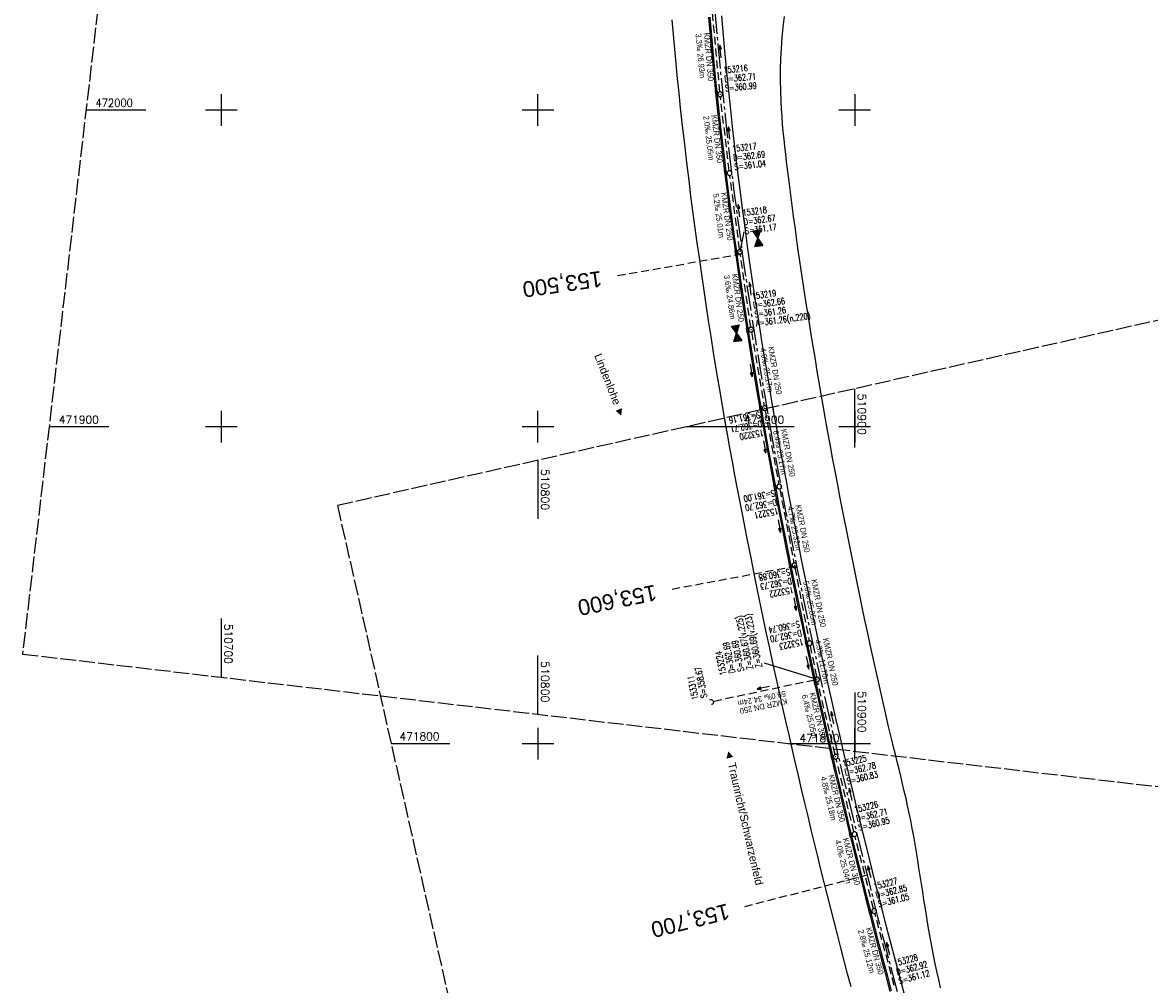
# Model space of a CAD drawing. Extents: x 510563 to 513920, y 467229 to 478797.
# Tile 20 of 67: x 510637 to 510993, y 471724 to 472028. Entities that reach past the tile are written whole.
import ezdxf
from ezdxf.enums import TextEntityAlignment as Align

# ---------------------------------------------------------------- set-up
doc = ezdxf.new("R2010")
doc.units = 0
doc.header["$LTSCALE"] = 10
doc.header["$MEASUREMENT"] = 0
for name, pattern in [('ACHSE', [5.5, 4, -0.5, 0.5, -0.5]), ('LT00', [0]), ('LT14', [0.6, 0.5, -0.1]), ('LT17', [0.15, 0.1, -0.05]), ('STRICHLINIE2', [0.375, 0.25, -0.125])]:
    doc.linetypes.add(name, pattern=pattern)
doc.layers.get('0').update_dxf_attribs({"linetype": 'LT00'})
for name, color, linetype in [('-AX-020', 250, 'ACHSE'), ('-Halt-Pfeil', 4, 'LT00'), ('-Haltung', 7, 'STRICHLINIE2'), ('-Haltungsbeschriftung', 140, 'LT00'), ('-HTP-20O', 11, 'LT00'), ('-HTP-20W', 11, 'LT00'), ('-Schachtbeschriftung', 5, 'LT00'), ('-ST-20', 30, 'LT17'), ('ORTSRICHTUNG', 7, 'Continuous'), ('V94_AFBR_BAB', 250, 'LT00'), ('V94_KA_PRUF', 182, 'LT00'), ('V94_RASTER', 250, 'LT00'), ('V94_RINNE', 182, 'LT00'), ('V94_SINKK', 182, 'LT00'), ('V94_UK_DURCH', 182, 'LT00'), ('V95_AFBR_BAB', 250, 'LT00'), ('V95_KA_PRUF', 182, 'LT00'), ('V95_RASTER', 250, 'LT00'), ('V95_RINNE', 182, 'LT00'), ('V95_SINKK', 182, 'LT00'), ('V95_UK_DURCH', 182, 'LT00')]:
    doc.layers.add(name, color=color, linetype=linetype)
doc.layers.add('-BLATT_94-RAND', color=7, linetype='LT14', plot=False)
doc.layers.add('-BLATT_95-RAND', color=7, linetype='LT14', plot=False)
doc.styles.add('Beschrift', font='ARIAL.TTF')
doc.styles.add('Haltungsbeschriftung', font='ARIAL.TTF', dxfattribs={"width": 0.75})
doc.styles.add('schachtbeschriftung', font='romans.shx', dxfattribs={"width": 0.75, "height": 2})
doc.styles.get("Standard").update_dxf_attribs({"font": 'romans.shx'})

# ---------------------------------------------------------------- blocks, each defined once
blk = doc.blocks.new('SYMB0652')
at = {"color": 0, "linetype": 'ByBlock'}
blk.add_lwpolyline([(-0.15, -0.075), (0.15, -0.075), (0.15, 0.075), (-0.15, 0.075), (-0.15, -0.075)], dxfattribs=at)
blk = doc.blocks.new('SYMB0003')
at = {"color": 0, "linetype": 'ByBlock'}
for p, q in [((-0.015712, 0), (0.010166, 0.012015)), ((0, -0.021257), (-0.015712, 0)), ((0.010166, 0.012015), (0, -0.021257))]:
    blk.add_line(p, q, dxfattribs=at)
for points in [[(-0.031395, 0.499013), (-0.093691, 0.491144), (-0.154509, 0.475528), (-0.21289, 0.452414), (-0.267913, 0.422164), (-0.318712, 0.385257), (-0.364484, 0.342274), (-0.404509, 0.293893), (-0.438154, 0.240877), (-0.464888, 0.184062), (-0.484292, 0.124345), (-0.496058, 0.062667), (-0.5, 0)], [(-0.5, 0), (-0.496058, -0.062667), (-0.484292, -0.124345), (-0.464888, -0.184062), (-0.438154, -0.240877), (-0.404509, -0.293893), (-0.364485, -0.342274), (-0.318712, -0.385257), (-0.267914, -0.422164), (-0.21289, -0.452414), (-0.154509, -0.475529), (-0.093691, -0.491144), (-0.031395, -0.499014), (0.031395, -0.499014)], [(0.5, 0), (0.496057, 0.062667), (0.484292, 0.124345), (0.464888, 0.184062), (0.438153, 0.240877), (0.404509, 0.293893), (0.364484, 0.342274), (0.318712, 0.385257), (0.267913, 0.422164), (0.21289, 0.452414), (0.154509, 0.475528), (0.093691, 0.491144), (0.031395, 0.499013), (-0.031395, 0.499013)], [(0.031395, -0.499014), (0.093691, -0.491144), (0.154509, -0.475529), (0.21289, -0.452414), (0.267914, -0.422164), (0.318712, -0.385257), (0.364485, -0.342274), (0.404509, -0.293893), (0.438154, -0.240877), (0.464889, -0.184062), (0.484292, -0.124345), (0.496058, -0.062667), (0.5, 0)]]:
    blk.add_lwpolyline(points, dxfattribs=at)
blk = doc.blocks.new('SYMB1107')
at = {"color": 0, "linetype": 'ByBlock'}
for points in [[(-0.2, 0), (-0.196157, 0.039018), (-0.184776, 0.076537), (-0.166294, 0.111114), (-0.141421, 0.141421), (-0.111114, 0.166294), (-0.076537, 0.184776), (-0.039018, 0.196157), (0, 0.2)], [(0, 0.2), (0.039018, 0.196157), (0.076537, 0.184776), (0.111114, 0.166294), (0.141421, 0.141421), (0.166294, 0.111114), (0.184776, 0.076537), (0.196157, 0.039018), (0.2, 0)]]:
    blk.add_lwpolyline(points, dxfattribs=at)
blk = doc.blocks.new('SYMB0070')
at = {"color": 0, "linetype": 'ByBlock'}
for p, q in [((-0.5, 0), (0.2, 0)), ((0.5, 0), (0.2, 0.1)), ((0.2, 0.1), (0.2, 0)), ((0.468, 0), (0.21, 0.086)), ((0.21, 0.086), (0.21, -0.086)), ((0.21, -0.086), (0.468, 0)), ((0.22, -0.072), (0.437, 0)), ((0.23, -0.058), (0.405, 0)), ((0.24, -0.045), (0.374, 0)), ((0.342, 0), (0.25, 0.031)), ((0.25, 0.031), (0.25, -0.031)), ((0.25, -0.031), (0.342, 0)), ((0.26, -0.017), (0.31, 0)), ((0.27, -0.003), (0.279, 0))]:
    blk.add_line(p, q, dxfattribs=at)
for points in [[(0.2, 0), (0.2, -0.1), (0.5, 0)], [(0.437, 0), (0.22, 0.072), (0.22, -0.072)], [(0.405, 0), (0.23, 0.058), (0.23, -0.058)], [(0.374, 0), (0.24, 0.045), (0.24, -0.045)], [(0.31, 0), (0.26, 0.017), (0.26, -0.017)], [(0.279, 0), (0.27, 0.003), (0.27, -0.003)]]:
    blk.add_lwpolyline(points, dxfattribs=at)
blk = doc.blocks.new('SYMB0072')
at = {"color": 0, "linetype": 'ByBlock'}
for p, q in [((-0.5, -0.25), (-0.5, 0.25)), ((-0.5, 0.25), (0, 0)), ((-0.5, -0.25), (-0.5, 0.25)), ((0, 0), (-0.5, -0.25)), ((-0.48, -0.24), (-0.48, 0.24)), ((-0.46, -0.23), (-0.46, 0.23)), ((-0.44, -0.22), (-0.44, 0.22)), ((-0.42, -0.21), (-0.42, 0.21)), ((-0.4, -0.2), (-0.4, 0.2)), ((-0.38, -0.19), (-0.38, 0.19)), ((-0.36, -0.18), (-0.36, 0.18)), ((-0.34, -0.17), (-0.34, 0.17)), ((-0.32, -0.16), (-0.32, 0.16)), ((-0.3, -0.15), (-0.3, 0.15)), ((-0.28, -0.14), (-0.28, 0.14)), ((-0.26, -0.13), (-0.26, 0.13)), ((-0.24, -0.12), (-0.24, 0.12)), ((-0.22, -0.11), (-0.22, 0.11)), ((-0.2, -0.1), (-0.2, 0.1)), ((-0.18, -0.09), (-0.18, 0.09)), ((-0.16, -0.08), (-0.16, 0.08)), ((-0.14, -0.07), (-0.14, 0.07)), ((-0.12, -0.06), (-0.12, 0.06)), ((-0.1, -0.05), (-0.1, 0.05)), ((-0.08, -0.04), (-0.08, 0.04)), ((-0.06, -0.03), (-0.06, 0.03)), ((-0.04, -0.02), (-0.04, 0.02)), ((-0.02, -0.01), (-0.02, 0.01)), ((0.02, -0.01), (0.02, 0.01)), ((0.04, -0.02), (0.04, 0.02)), ((0.06, -0.03), (0.06, 0.03)), ((0.08, -0.04), (0.08, 0.04)), ((0.1, -0.05), (0.1, 0.05)), ((0.12, -0.06), (0.12, 0.06)), ((0.14, -0.07), (0.14, 0.07)), ((0.16, -0.08), (0.16, 0.08)), ((0.18, -0.09), (0.18, 0.09)), ((0.2, -0.1), (0.2, 0.1)), ((0.22, -0.11), (0.22, 0.11)), ((0.24, -0.12), (0.24, 0.12)), ((0.26, -0.13), (0.26, 0.13)), ((0.28, -0.14), (0.28, 0.14)), ((0.3, -0.15), (0.3, 0.15)), ((0.32, -0.16), (0.32, 0.16)), ((0.34, -0.17), (0.34, 0.17)), ((0.36, -0.18), (0.36, 0.18)), ((0.38, -0.19), (0.38, 0.19)), ((0.4, -0.2), (0.4, 0.2)), ((0.42, -0.21), (0.42, 0.21)), ((0.44, -0.22), (0.44, 0.22)), ((0.46, -0.23), (0.46, 0.23)), ((0.48, -0.24), (0.48, 0.24)), ((0.5, -0.25), (0.5, 0.25))]:
    blk.add_line(p, q, dxfattribs=at)
blk.add_lwpolyline([(0, 0), (0.5, 0.25), (0.5, -0.25), (0, 0)], dxfattribs=at)

msp = doc.modelspace()

# ---------------------------------------------------------------- linework, layer by layer
at = {"layer": '-AX-020', "ltscale": 0.2, "flags": 128}
msp.add_lwpolyline([(513881.72, 478796.97), (513877.87, 478787.35), (513870.37, 478768.8), (513862.79, 478750.28), (513855.14, 478731.79), (513847.41, 478713.32), (513839.61, 478694.89), (513831.74, 478676.49), (513823.79, 478658.13), (513815.77, 478639.79), (513807.68, 478621.49), (513799.51, 478603.22), (513791.27, 478584.98), (513782.96, 478566.77), (513774.58, 478548.6), (513766.12, 478530.46), (513757.59, 478512.36), (513748.99, 478494.29), (513740.31, 478476.25), (513731.57, 478458.25), (513722.75, 478440.29), (513713.86, 478422.36), (513704.9, 478404.46), (513695.86, 478386.6), (513686.76, 478368.78), (513677.58, 478351), (513668.34, 478333.25), (513659.02, 478315.54), (513649.63, 478297.86), (513640.17, 478280.23), (513630.64, 478262.63), (513621.04, 478245.07), (513611.37, 478227.54), (513601.63, 478210.06), (513591.82, 478192.62), (513586.74, 478183.65), (513576.83, 478166.26), (513566.85, 478148.92), (513556.8, 478131.61), (513546.69, 478114.34), (513536.51, 478097.1), (513526.28, 478079.91), (513515.99, 478062.74), (513505.64, 478045.61), (513495.23, 478028.52), (513484.78, 478011.45), (513474.27, 477994.42), (513463.71, 477977.42), (513453.11, 477960.45), (513442.46, 477943.5), (513431.76, 477926.59), (513421.03, 477909.7), (513410.25, 477892.84), (513399.43, 477876), (513388.58, 477859.18), (513377.69, 477842.39), (513366.77, 477825.62), (513355.82, 477808.87), (513344.83, 477792.14), (513333.82, 477775.43), (513322.78, 477758.74), (513311.72, 477742.06), (513300.63, 477725.4), (513289.52, 477708.75), (513278.39, 477692.12), (513267.24, 477675.5), (513256.08, 477658.89), (513244.9, 477642.29), (513233.71, 477625.7), (513222.5, 477609.12), (513211.29, 477592.54), (513200.07, 477575.97), (513188.84, 477559.41), (513177.6, 477542.84), (513166.37, 477526.28), (513154.8, 477509.24), (513142.5, 477491.11), (513130.2, 477472.99), (513117.9, 477454.86), (513105.61, 477436.73), (513093.33, 477418.59), (513081.06, 477400.44), (513068.81, 477382.28), (513056.57, 477364.12), (513044.34, 477345.94), (513032.14, 477327.75), (513019.96, 477309.55), (513007.8, 477291.33), (512995.67, 477273.09), (512983.57, 477254.83), (512971.49, 477236.55), (512959.45, 477218.25), (512947.45, 477199.93), (512935.48, 477181.58), (512923.55, 477163.21), (512911.66, 477144.81), (512899.82, 477126.38), (512888.03, 477107.93), (512876.28, 477089.44), (512864.58, 477070.92), (512852.94, 477052.36), (512841.35, 477033.77), (512829.82, 477015.15), (512818.35, 476996.49), (512806.94, 476977.79), (512795.6, 476959.05), (512789.64, 476949.14), (512778.41, 476930.34), (512767.24, 476911.5), (512756.13, 476892.61), (512745.1, 476873.69), (512734.14, 476854.72), (512723.25, 476835.72), (512712.42, 476816.68), (512701.67, 476797.59), (512690.98, 476778.47), (512680.37, 476759.31), (512669.82, 476740.11), (512659.35, 476720.87), (512648.95, 476701.6), (512638.61, 476682.28), (512628.35, 476662.93), (512618.16, 476643.54), (512608.04, 476624.11), (512597.99, 476604.65), (512588.01, 476585.15), (512578.1, 476565.61), (512568.26, 476546.04), (512558.5, 476526.43), (512548.8, 476506.79), (512539.18, 476487.11), (512529.63, 476467.4), (512520.15, 476447.65), (512510.75, 476427.87), (512501.42, 476408.05), (512492.16, 476388.2), (512482.97, 476368.31), (512473.85, 476348.4), (512464.81, 476328.44), (512455.84, 476308.46), (512446.94, 476288.44), (512438.12, 476268.39), (512429.37, 476248.31), (512420.69, 476228.2), (512412.09, 476208.05), (512403.56, 476187.88), (512395.11, 476167.67), (512386.72, 476147.43), (512378.42, 476127.17), (512370.18, 476106.87), (512362.02, 476086.54), (512353.94, 476066.18), (512345.92, 476045.79), (512337.99, 476025.38), (512330.13, 476004.93), (512322.34, 475984.46), (512314.63, 475963.96), (512306.99, 475943.43), (512299.43, 475922.87), (512291.94, 475902.28), (512284.53, 475881.67), (512277.19, 475861.03), (512269.93, 475840.36), (512262.74, 475819.67), (512255.63, 475798.95), (512248.6, 475778.21), (512241.64, 475757.44), (512234.76, 475736.64), (512227.95, 475715.82), (512221.22, 475694.97), (512214.57, 475674.11), (512207.99, 475653.21), (512201.49, 475632.29), (512200.13, 475627.89), (512194.28, 475608.79), (512188.5, 475589.67), (512182.78, 475570.54), (512177.14, 475551.38), (512171.56, 475532.2), (512166.05, 475513.01), (512160.62, 475493.79), (512155.26, 475474.55), (512149.97, 475455.29), (512148.09, 475448.36), (512142.91, 475429.07), (512137.8, 475409.77), (512132.78, 475390.44), (512127.83, 475371.09), (512122.96, 475351.72), (512118.16, 475332.33), (512113.45, 475312.92), (512108.81, 475293.5), (512104.25, 475274.06), (512099.76, 475254.59), (512095.36, 475235.11), (512091.03, 475215.62), (512086.78, 475196.1), (512082.61, 475176.57), (512078.52, 475157.02), (512074.51, 475137.46), (512070.57, 475117.88), (512066.72, 475098.28), (512063.24, 475080.25), (512059.53, 475060.62), (512055.9, 475040.98), (512052.34, 475021.33), (512048.86, 475001.67), (512045.44, 474981.99), (512042.08, 474962.3), (512038.79, 474942.6), (512035.56, 474922.89), (512032.39, 474903.18), (512029.27, 474883.45), (512026.2, 474863.71), (512023.18, 474843.97), (512020.21, 474824.22), (512017.28, 474804.47), (512014.39, 474784.7), (512011.54, 474764.94), (512008.73, 474745.16), (512005.95, 474725.39), (512003.2, 474705.61), (512000.47, 474685.82), (511997.78, 474666.03), (511995.1, 474646.24), (511992.44, 474626.45), (511989.8, 474606.65), (511987.17, 474586.85), (511984.55, 474567.05), (511981.94, 474547.25), (511979.34, 474527.45), (511976.74, 474507.69), (511975.13, 474495.38), (511973.48, 474482.82), (511971.82, 474470.25), (511970.17, 474457.69), (511968.51, 474445.13), (511966.84, 474432.57), (511965.15, 474420.02), (511963.46, 474407.46), (511961.75, 474394.91), (511960.03, 474382.35), (511958.28, 474369.81), (511956.52, 474357.26), (511954.73, 474344.72), (511952.92, 474332.18), (511951.08, 474319.64), (511949.21, 474307.11), (511947.31, 474294.58), (511945.38, 474282.06), (511943.41, 474269.55), (511941.4, 474257.04), (511939.35, 474244.53), (511937.27, 474232.04), (511935.14, 474219.55), (511932.96, 474207.07), (511930.74, 474194.59), (511928.46, 474182.13), (511926.14, 474169.68), (511923.76, 474157.23), (511921.32, 474144.8), (511918.83, 474132.38), (511916.28, 474119.97), (511913.66, 474107.57), (511910.98, 474095.19), (511908.24, 474082.82), (511905.43, 474070.46), (511902.54, 474058.13), (511899.59, 474045.81), (511896.56, 474033.5), (511893.47, 474021.26), (511890.29, 474009), (511887.03, 473996.75), (511883.7, 473984.53), (511880.29, 473972.33), (511876.8, 473960.15), (511873.23, 473947.99), (511869.59, 473935.86), (511865.87, 473923.74), (511862.08, 473911.66), (511858.21, 473899.59), (511854.26, 473887.55), (511850.24, 473875.54), (511846.14, 473863.55), (511841.96, 473851.59), (511837.71, 473839.65), (511833.39, 473827.75), (511828.99, 473815.86), (511824.51, 473804.01), (511819.96, 473792.19), (511815.33, 473780.39), (511810.64, 473768.63), (511805.86, 473756.89), (511801.02, 473745.18), (511796.09, 473733.51), (511791.1, 473721.87), (511786.03, 473710.25), (511780.89, 473698.68), (511775.67, 473687.13), (511770.39, 473675.61), (511765.03, 473664.13), (511759.6, 473652.69), (511754.09, 473641.28), (511748.51, 473629.9), (511742.87, 473618.56), (511737.15, 473607.25), (511731.36, 473595.99), (511725.49, 473584.75), (511719.56, 473573.56), (511713.56, 473562.4), (511707.48, 473551.28), (511701.34, 473540.2), (511695.13, 473529.16), (511688.84, 473518.16), (511682.49, 473507.2), (511676.07, 473496.28), (511669.58, 473485.39), (511663.02, 473474.55), (511656.39, 473463.76), (511649.7, 473453), (511642.94, 473442.29), (511636.1, 473431.62), (511629.21, 473420.99), (511622.24, 473410.41), (511615.21, 473399.87), (511608.11, 473389.37), (511600.95, 473378.92), (511593.72, 473368.52), (511586.42, 473358.16), (511579.06, 473347.85), (511571.64, 473337.58), (511564.15, 473327.36), (511556.59, 473317.19), (511548.97, 473307.07), (511541.29, 473297), (511533.54, 473286.97), (511525.74, 473276.99), (511517.86, 473267.07), (511509.93, 473257.19), (511501.93, 473247.36), (511493.87, 473237.58), (511485.75, 473227.86), (511477.57, 473218.19), (511475.55, 473215.81), (511467.29, 473206.2), (511458.98, 473196.64), (511450.61, 473187.13), (511442.18, 473177.67), (511433.71, 473168.25), (511425.19, 473158.87), (511416.62, 473149.54), (511408.01, 473140.24), (511399.37, 473130.98), (511390.68, 473121.76), (511381.96, 473112.57), (511373.2, 473103.41), (511364.42, 473094.28), (511355.61, 473085.17), (511346.77, 473076.1), (511337.91, 473067.04), (511329.03, 473058), (511320.13, 473048.99), (511311.22, 473039.98), (511302.29, 473031), (511293.34, 473022.02), (511284.39, 473013.05), (511275.44, 473004.09), (511266.47, 472995.14), (511255.91, 472984.59), (511236.79, 472965.5), (511230.18, 472958.9), (511223.57, 472952.29), (511216.96, 472945.68), (511210.37, 472939.06), (511203.78, 472932.43), (511197.22, 472925.79), (511190.66, 472919.13), (511184.13, 472912.44), (511177.62, 472905.74), (511171.14, 472899.01), (511164.68, 472892.25), (511158.26, 472885.46), (511151.88, 472878.64), (511145.53, 472871.79), (511139.22, 472864.89), (511132.96, 472857.96), (511126.75, 472850.98), (511120.58, 472843.95), (511114.48, 472836.88), (511109.32, 472830.82), (511103.32, 472823.65), (511097.39, 472816.44), (511091.51, 472809.17), (511085.7, 472801.85), (511079.95, 472794.49), (511074.26, 472787.07), (511068.64, 472779.61), (511063.08, 472772.1), (511057.59, 472764.54), (511052.16, 472756.93), (511046.8, 472749.28), (511041.5, 472741.58), (511036.27, 472733.84), (511031.1, 472726.05), (511026.01, 472718.22), (511020.98, 472710.35), (511016.01, 472702.43), (511011.12, 472694.47), (511006.29, 472686.47), (511001.53, 472678.43), (510996.84, 472670.35), (510992.22, 472662.22), (510987.67, 472654.06), (510983.19, 472645.86), (510978.78, 472637.62), (510974.44, 472629.35), (510970.17, 472621.04), (510965.98, 472612.69), (510961.85, 472604.3), (510957.8, 472595.88), (510953.82, 472587.43), (510949.91, 472578.94), (510946.07, 472570.42), (510942.31, 472561.87), (510938.62, 472553.28), (510935.01, 472544.67), (510931.46, 472536.02), (510928, 472527.34), (510924.6, 472518.64), (510921.29, 472509.9), (510918.04, 472501.14), (510914.87, 472492.35), (510911.78, 472483.53), (510908.76, 472474.69), (510905.82, 472465.82), (510902.96, 472456.92), (510900.17, 472448), (510897.45, 472439.06), (510894.82, 472430.1), (510892.26, 472421.11), (510889.78, 472412.1), (510887.37, 472403.07), (510885.04, 472394.02), (510882.79, 472384.95), (510880.62, 472375.87), (510878.53, 472366.76), (510876.51, 472357.64), (510874.57, 472348.49), (510872.71, 472339.34), (510870.93, 472330.16), (510869.23, 472320.98), (510867.6, 472311.77), (510866.06, 472302.56), (510864.59, 472293.33), (510863.2, 472284.09), (510861.89, 472274.84), (510860.67, 472265.57), (510859.52, 472256.3), (510858.45, 472247.02), (510857.45, 472237.73), (510856.54, 472228.43), (510855.71, 472219.12), (510854.96, 472209.81), (510854.29, 472200.49), (510853.7, 472191.16), (510853.18, 472181.83), (510852.75, 472172.5), (510852.4, 472163.16), (510852.13, 472153.82), (510851.93, 472144.48), (510851.82, 472135.13), (510851.79, 472125.79), (510851.84, 472116.44), (510851.96, 472107.1), (510852.01, 472104.71), (510852.24, 472095.37), (510852.54, 472086.03), (510852.93, 472076.69), (510853.39, 472067.36), (510853.92, 472058.03), (510854.53, 472048.71), (510855.21, 472039.39), (510855.96, 472030.07), (510856.78, 472020.77), (510857.67, 472011.46), (510858.63, 472002.17), (510859.65, 471992.88), (510860.73, 471983.6), (510861.88, 471974.33), (510863.09, 471965.06), (510864.36, 471955.8), (510865.69, 471946.55), (510867.08, 471937.31), (510868.53, 471928.08), (510870.02, 471918.86), (510871.58, 471909.64), (510873.18, 471900.44), (510874.84, 471891.24), (510876.54, 471882.05), (510878.3, 471872.88), (510880.1, 471863.71), (510881.95, 471854.55), (510883.84, 471845.4), (510885.78, 471836.26), (510887.76, 471827.12), (510889.78, 471818), (510891.83, 471808.88), (510893.93, 471799.78), (510896.06, 471790.68), (510898.23, 471781.59), (510900.44, 471772.51), (510902.67, 471763.44), (510904.94, 471754.37), (510907.24, 471745.32), (510909.57, 471736.27), (510911.93, 471727.22), (510914.31, 471718.19), (510916.72, 471709.16), (510919.15, 471700.14), (510921.61, 471691.12), (510924.09, 471682.11), (510926.59, 471673.11), (510929.1, 471664.11), (510931.64, 471655.12), (510934.19, 471646.13), (510936.76, 471637.14), (510939.34, 471628.16), (510941.94, 471619.19), (510944.55, 471610.22), (510947.17, 471601.25), (510949.8, 471592.28), (510952.43, 471583.31), (510955.08, 471574.35), (510957.73, 471565.39), (510960.38, 471556.43), (510963.04, 471547.47), (510967.7, 471531.77), (510970.25, 471523.2), (510975.26, 471506.32), (510980.27, 471489.44), (510985.27, 471472.57), (510990.27, 471455.68), (510995.25, 471438.8), (511000.21, 471421.91), (511005.16, 471405.01), (511010.09, 471388.11), (511014.99, 471371.2), (511019.86, 471354.28), (511024.7, 471337.36), (511029.51, 471320.42), (511034.28, 471303.47), (511039.01, 471286.52), (511043.7, 471269.55), (511048.34, 471252.56), (511052.93, 471235.57), (511057.46, 471218.56), (511061.95, 471201.53), (511066.37, 471184.49), (511070.73, 471167.43), (511075.02, 471150.36), (511079.24, 471133.27), (511083.39, 471116.16), (511086.57, 471102.84), (511090.59, 471085.7), (511094.53, 471068.54), (511098.39, 471051.37), (511102.17, 471034.17), (511105.87, 471016.96), (511109.5, 470999.73), (511113.05, 470982.49), (511116.52, 470965.23), (511119.91, 470947.95), (511123.22, 470930.66), (511126.45, 470913.36), (511129.61, 470896.04), (511132.69, 470878.7), (511135.68, 470861.35), (511138.6, 470843.99), (511141.44, 470826.62), (511144.2, 470809.23), (511146.88, 470791.83), (511149.49, 470774.42), (511152.01, 470757), (511154.45, 470739.56), (511156.82, 470722.12), (511159.1, 470704.66), (511161.31, 470687.19), (511163.44, 470669.72), (511165.49, 470652.23), (511165.64, 470650.9), (511167.87, 470631.02), (511170.03, 470611.14), (511172.1, 470591.25), (511174.1, 470571.35), (511176.01, 470551.44), (511177.85, 470531.52), (511179.53, 470512.55), (511180.88, 470496.34), (511182.16, 470480.14), (511183.36, 470463.92), (511184.48, 470447.7), (511185.52, 470431.48), (511186.48, 470415.25), (511187.36, 470399.01), (511188.16, 470382.77), (511188.88, 470366.53), (511189.52, 470350.29), (511190.08, 470334.04), (511190.56, 470317.79), (511190.96, 470301.53), (511191.28, 470285.28), (511191.52, 470269.02), (511191.68, 470252.76), (511191.76, 470236.51), (511191.77, 470220.25), (511191.69, 470203.99), (511191.53, 470187.73), (511191.29, 470171.47), (511191.24, 470169.01), (511190.91, 470152.75), (511190.5, 470136.5), (511190.02, 470120.25), (511189.47, 470104), (511188.85, 470087.75), (511188.17, 470071.51), (511187.43, 470055.27), (511186.63, 470039.03), (511185.78, 470022.79), (511184.88, 470006.56), (511183.93, 469990.33), (511182.94, 469974.1), (511181.91, 469957.87), (511180.85, 469941.65), (511179.74, 469925.43), (511178.61, 469909.21), (511177.46, 469892.99), (511176.28, 469876.78), (511175.08, 469860.56), (511173.86, 469844.35), (511172.63, 469828.14), (511171.39, 469811.93), (511170.14, 469795.72), (511168.85, 469778.99), (511030.96, 467993.35), (511029.42, 467973.41), (511027.88, 467953.47), (511026.35, 467933.52), (511024.83, 467913.58), (511023.32, 467893.64), (511021.83, 467873.7), (511020.35, 467853.75), (511018.9, 467833.8), (511017.47, 467813.85), (511016.06, 467793.9), (511014.69, 467773.95), (511013.35, 467754), (511012.05, 467734.04), (511010.78, 467714.08), (511009.56, 467694.12), (511008.38, 467674.15), (511007.25, 467654.18), (511006.18, 467634.21), (511005.15, 467614.24), (511004.19, 467594.26), (511003.28, 467574.28), (511002.44, 467554.3), (511001.67, 467534.31), (511000.96, 467514.33), (511000.33, 467494.34), (510999.77, 467474.34), (510999.56, 467465.71), (510999.11, 467445.71), (510998.75, 467425.72), (510998.46, 467405.72), (510998.26, 467385.72), (510998.14, 467365.72), (510998.09, 467345.72), (510998.13, 467325.72), (510998.24, 467305.72), (510998.44, 467285.72), (510998.71, 467265.72), (510999.07, 467245.73), (510999.43, 467229.16)], dxfattribs=at)
at = {"layer": '-BLATT_94-RAND'}
msp.add_lwpolyline([(510744.52, 472747.01), (510637.26, 471828.25), (511074.29, 471777.23), (511181.55, 472695.99), (510744.52, 472747.01)], dxfattribs=at)
at = {"layer": '-BLATT_95-RAND'}
msp.add_lwpolyline([(510736.69, 471875.13), (510940.32, 470972.83), (511220.28, 471036.01), (511016.64, 471938.32), (510736.69, 471875.13)], dxfattribs=at)
at = {"layer": '-Haltung'}
for p, q in [((510857.43, 472005.69), (510855.07, 472031.01)), ((510860.4, 471980.81), (510857.59, 472004.2)), ((510863.68, 471956.02), (510860.59, 471979.33)), ((510867.16, 471931.4), (510863.88, 471954.53)), ((510867.39, 471929.92), (510871.45, 471906.6)), ((510871.72, 471905.13), (510876.04, 471881.86)), ((510876.32, 471880.38), (510880.82, 471856.99)), ((510881.1, 471855.52), (510885.6, 471832.4)), ((510885.89, 471830.93), (510887.95, 471820.93)), ((510885.89, 471830.93), (510887.95, 471820.93)), ((510887.37, 471820.04), (510855.34, 471813.24)), ((510893.82, 471796.58), (510888.28, 471819.47)), ((510899.76, 471772.11), (510894.17, 471795.12)), ((510905.96, 471747.85), (510900.12, 471770.66)), ((510912.49, 471723.6), (510906.34, 471746.4))]:
    msp.add_line(p, q, dxfattribs=at)
at = {"layer": '-Schachtbeschriftung'}
for p, q in [((510865.03, 471961.56), (510863.78, 471955.27)), ((510888.1, 471820.2), (510871.51, 471825.33))]:
    msp.add_line(p, q, dxfattribs=at)
at = {"layer": '-ST-20', "ltscale": 2.5}
for p, q in [((510864.55, 471954.49), (510825.13, 471947.62)), ((510881.66, 471855.98), (510842.33, 471848.67)), ((510903.91, 471758.49), (510865.2, 471748.41))]:
    msp.add_line(p, q, dxfattribs=at)
at = {"layer": 'V94_AFBR_BAB'}
for points in [[(510879.91, 471799.92), (510879.26, 471802.74), (510878.28, 471807.02), (510877.31, 471811.3), (510876.35, 471815.58), (510875.39, 471819.87), (510874.28, 471824.96), (510873.18, 471830.07), (510872.09, 471835.17), (510871.02, 471840.28), (510869.96, 471845.39), (510868.61, 471852), (510867.28, 471858.61), (510865.96, 471865.23), (510864.67, 471871.85), (510863.83, 471876.15), (510863.01, 471880.45), (510862.19, 471884.76), (510861.39, 471889.06), (510860.59, 471893.37), (510859.81, 471897.68), (510858.68, 471904.11), (510857.58, 471910.54), (510856.51, 471916.98), (510855.46, 471923.42), (510854.66, 471928.49), (510853.88, 471933.55), (510853.11, 471938.63), (510852.36, 471943.7), (510851.62, 471948.78), (510850.95, 471953.42), (510850.3, 471958.06), (510849.65, 471962.7), (510849.03, 471967.35), (510848.42, 471971.99), (510847.69, 471977.73), (510846.99, 471983.47), (510846.32, 471989.21), (510845.66, 471994.96), (510845.04, 472000.71), (510844.55, 472005.34), (510844.07, 472009.97), (510843.62, 472014.6), (510843.18, 472019.23), (510842.75, 472023.87), (510842.35, 472028.5)], [(510913, 471796.06), (510912.87, 471796.59), (510912.3, 471798.9), (510911.74, 471801.21), (510910.72, 471805.43), (510909.72, 471809.65), (510908.75, 471813.87), (510907.78, 471818.1), (510906.84, 471822.33), (510905.91, 471826.57), (510905.01, 471830.7), (510904.13, 471834.83), (510903.25, 471838.96), (510902.39, 471843.09), (510901.53, 471847.23), (510900.68, 471851.37), (510899.62, 471856.58), (510898.56, 471861.79), (510897.52, 471867), (510896.49, 471872.22), (510895.46, 471877.44), (510894.64, 471881.7), (510893.82, 471885.97), (510893.02, 471890.24), (510892.22, 471894.51), (510891.45, 471898.78), (510890.68, 471903.05), (510890.05, 471906.68), (510889.43, 471910.3), (510888.81, 471913.93), (510888.2, 471917.56), (510887.6, 471921.19), (510887.01, 471924.82), (510886.41, 471928.45), (510885.84, 471931.95), (510885.28, 471935.45), (510884.72, 471938.96), (510884.16, 471942.46), (510883.62, 471945.97), (510883.09, 471949.48), (510882.57, 471952.99), (510882.09, 471956.36), (510881.63, 471959.73), (510881.17, 471963.1), (510880.72, 471966.47), (510880.28, 471969.84), (510879.84, 471973.21), (510879.41, 471976.59), (510879.11, 471978.95), (510878.81, 471981.32), (510878.51, 471983.68), (510878.23, 471986.05), (510877.95, 471988.42), (510877.7, 471990.79), (510877.46, 471993.16), (510877.24, 471995.54), (510877.05, 471997.91), (510876.89, 472000.29), (510876.76, 472002.67), (510876.64, 472006.03), (510876.58, 472009.38), (510876.6, 472012.74), (510876.69, 472016.1), (510876.85, 472019.46), (510877.09, 472022.81), (510877.41, 472026.15), (510877.81, 472029.48)]]:
    msp.add_lwpolyline(points, dxfattribs=at)
at = {"layer": 'V94_AFBR_BAB', "color": 0}
msp.add_lwpolyline([(510896.35, 471798), (510895.36, 471802.26), (510894.16, 471807.45), (510892.97, 471812.64), (510891.8, 471817.83), (510890.64, 471823.03), (510888.81, 471831.42), (510887.02, 471839.81), (510885.27, 471848.22), (510884.2, 471853.45), (510883.15, 471858.67), (510882.11, 471863.9), (510881.08, 471869.14), (510880.06, 471874.37), (510879.24, 471878.66), (510878.42, 471882.96), (510877.62, 471887.25), (510876.82, 471891.55), (510876.03, 471895.85), (510875.26, 471900.15), (510874.51, 471904.42), (510873.78, 471908.68), (510873.05, 471912.95), (510872.34, 471917.22), (510871.64, 471921.49), (510870.94, 471925.76), (510870.27, 471929.97), (510869.6, 471934.18), (510868.94, 471938.39), (510868.3, 471942.6), (510867.66, 471946.82), (510867.04, 471951.03), (510866.19, 471956.99), (510865.37, 471962.95), (510864.57, 471968.91), (510863.8, 471974.88), (510863.02, 471981.17), (510862.27, 471987.47), (510861.55, 471993.77), (510860.85, 472000.07), (510859.83, 472009.94), (510858.89, 472019.82), (510858.02, 472029.7)], dxfattribs=at)
at = {"layer": 'V94_RASTER'}
for p, q in [((510700, 472005), (510700, 471995)), ((510800, 471995), (510800, 472005)), ((510900, 472005), (510900, 471995)), ((510657.31, 472000), (510676.22, 472000)), ((510695, 472000), (510705, 472000)), ((510795, 472000), (510805, 472000)), ((510895, 472000), (510905, 472000)), ((510700, 471905), (510700, 471895)), ((510800, 471895), (510800, 471905)), ((510900, 471905), (510900, 471895)), ((510664.54, 471900), (510645.63, 471900)), ((510705, 471900), (510695, 471900)), ((510805, 471900), (510795, 471900)), ((510905, 471900), (510895, 471900)), ((510700, 471839.43), (510700, 471820.93)), ((510800, 471809.25), (510800, 471827.75)), ((510900, 471816.08), (510900, 471797.58)), ((510879.25, 471800), (510905, 471800))]:
    msp.add_line(p, q, dxfattribs=at)
at = {"layer": 'V94_RINNE'}
for points in [[(510853.87, 472029.27), (510854.39, 472023.31), (510854.93, 472017.37), (510855.5, 472011.42), (510856.1, 472005.47), (510856.72, 471999.53), (510857.42, 471993.21), (510858.15, 471986.89), (510858.91, 471980.57), (510859.7, 471974.26), (510860.48, 471968.3), (510861.28, 471962.35), (510862.11, 471956.4), (510862.96, 471950.45), (510863.88, 471944.13), (510864.83, 471937.82), (510865.81, 471931.51), (510866.81, 471925.21), (510867.86, 471918.76), (510868.94, 471912.32), (510870.04, 471905.88), (510871.17, 471899.45), (510872.11, 471894.22), (510873.07, 471889), (510874.05, 471883.77), (510875.04, 471878.55), (510876.04, 471873.34), (510877.05, 471868.13), (510878.08, 471862.92), (510879.12, 471857.72), (510880.17, 471852.52), (510881.24, 471847.33), (510882.3, 471842.24), (510883.38, 471837.16), (510884.47, 471832.09), (510885.58, 471827.01), (510886.69, 471821.94), (510888.14, 471815.45), (510889.6, 471808.97), (510891.08, 471802.49), (510892, 471798.51)], [(510892.55, 471798.45), (510892.09, 471800.43), (510891.09, 471804.74), (510890.1, 471809.07), (510889.12, 471813.39), (510888.14, 471817.71), (510887.18, 471822.04), (510885.79, 471828.38), (510884.41, 471834.72), (510883.06, 471841.07), (510881.74, 471847.42), (510879.96, 471856.08), (510878.22, 471864.74), (510876.52, 471873.42), (510875.26, 471879.95), (510874.04, 471886.48), (510872.83, 471893.01), (510871.65, 471899.55), (510870.52, 471905.98), (510869.42, 471912.41), (510868.34, 471918.85), (510867.29, 471925.29), (510866.29, 471931.59), (510865.32, 471937.91), (510864.37, 471944.22), (510863.45, 471950.54), (510862.77, 471955.3), (510862.1, 471960.06), (510861.45, 471964.82), (510860.81, 471969.58), (510860.19, 471974.35), (510859.56, 471979.39), (510858.95, 471984.44), (510858.36, 471989.49), (510857.78, 471994.54), (510857.23, 471999.6), (510856.6, 472005.53), (510855.99, 472011.47), (510855.41, 472017.4), (510854.86, 472023.34), (510854.34, 472029.28)]]:
    msp.add_lwpolyline(points, dxfattribs=at)
at = {"layer": 'V95_AFBR_BAB'}
for points in [[(510927.13, 471722.86), (510926.52, 471725.52), (510925.93, 471728.18), (510925.34, 471730.98), (510924.78, 471733.78), (510924.24, 471736.59), (510923.73, 471739.41), (510923.24, 471742.22), (510922.77, 471745.05), (510922.31, 471747.87), (510921.86, 471750.7), (510921.47, 471753.21), (510921.08, 471755.71), (510920.69, 471758.22), (510920.3, 471760.73), (510919.9, 471763.23), (510919.5, 471765.74), (510919.07, 471768.24), (510918.64, 471770.73), (510918.18, 471773.22), (510917.69, 471775.71), (510917.22, 471778.04), (510916.72, 471780.37), (510916.2, 471782.69), (510915.67, 471785.01), (510915.12, 471787.33), (510914.57, 471789.65), (510914.01, 471791.96), (510913.44, 471794.27), (510912.87, 471796.59), (510912.3, 471798.9), (510911.74, 471801.21), (510910.72, 471805.43), (510909.72, 471809.65), (510908.75, 471813.87), (510907.78, 471818.1), (510906.84, 471822.33), (510905.91, 471826.57), (510905.01, 471830.7), (510904.13, 471834.83), (510903.25, 471838.96), (510902.39, 471843.09), (510901.53, 471847.23), (510900.68, 471851.37), (510899.62, 471856.58), (510898.56, 471861.79), (510897.52, 471867), (510896.49, 471872.22), (510895.46, 471877.44), (510894.64, 471881.7), (510893.82, 471885.97), (510893.02, 471890.24), (510892.22, 471894.51), (510891.45, 471898.78), (510890.68, 471903.05), (510890.05, 471906.68), (510889.54, 471909.63)], [(510916, 471719.58), (510914.42, 471725.56), (510912.96, 471731.09), (510911.52, 471736.63), (510910.08, 471742.17), (510908.66, 471747.71), (510906.59, 471755.84), (510904.55, 471763.98), (510902.54, 471772.14), (510901.02, 471778.36), (510899.52, 471784.6), (510898.04, 471790.83), (510896.57, 471797.07), (510895.36, 471802.26), (510894.16, 471807.45), (510892.97, 471812.64), (510891.8, 471817.83), (510890.64, 471823.03), (510888.81, 471831.42), (510887.02, 471839.81), (510885.27, 471848.22), (510884.2, 471853.45), (510883.15, 471858.67), (510882.11, 471863.9), (510881.08, 471869.14), (510880.06, 471874.37), (510879.24, 471878.66), (510878.42, 471882.96), (510877.62, 471887.25), (510876.82, 471891.55), (510876.03, 471895.85), (510875.26, 471900.15), (510874.51, 471904.42), (510874.21, 471906.17)], [(510898.85, 471723.2), (510897.77, 471727.32), (510896.71, 471731.44), (510895.64, 471735.55), (510894.59, 471739.67), (510893.53, 471743.8), (510892.48, 471747.91), (510891.44, 471752.03), (510890.4, 471756.14), (510889.36, 471760.26), (510888.34, 471764.38), (510887.32, 471768.51), (510886.29, 471772.78), (510885.26, 471777.06), (510884.24, 471781.33), (510883.24, 471785.61), (510882.24, 471789.9), (510881.24, 471794.18), (510880.25, 471798.46), (510879.26, 471802.74), (510878.28, 471807.02), (510877.31, 471811.3), (510876.35, 471815.58), (510875.39, 471819.87), (510874.28, 471824.96), (510873.18, 471830.07), (510872.09, 471835.17), (510871.02, 471840.28), (510869.96, 471845.39), (510868.61, 471852), (510867.28, 471858.61), (510865.96, 471865.23), (510864.67, 471871.85), (510863.83, 471876.15), (510863.01, 471880.45), (510862.19, 471884.76), (510861.39, 471889.06), (510860.59, 471893.37), (510859.81, 471897.68), (510858.92, 471902.72)]]:
    msp.add_lwpolyline(points, dxfattribs=at)
at = {"layer": 'V95_RASTER'}
for p, q in [((510900, 471893.49), (510900, 471911.99)), ((510880.87, 471900), (510846.86, 471900)), ((510905, 471900), (510895, 471900)), ((510800, 471889.42), (510800, 471870.92)), ((510800, 471805), (510800, 471795)), ((510900, 471795), (510900, 471805)), ((510753.64, 471800), (510772.14, 471800)), ((510795, 471800), (510805, 471800)), ((510895, 471800), (510905, 471800))]:
    msp.add_line(p, q, dxfattribs=at)
at = {"layer": 'V95_RINNE'}
for points in [[(510870.15, 471905.26), (510871.17, 471899.45), (510872.11, 471894.22), (510873.07, 471889), (510874.05, 471883.77), (510875.04, 471878.55), (510876.04, 471873.34), (510877.05, 471868.13), (510878.08, 471862.92), (510879.12, 471857.72), (510880.17, 471852.52), (510881.24, 471847.33), (510882.3, 471842.24), (510883.38, 471837.16), (510884.47, 471832.09), (510885.58, 471827.01), (510886.69, 471821.94), (510888.14, 471815.45), (510889.6, 471808.97), (510891.08, 471802.49), (510892.58, 471796.01), (510893.76, 471790.94), (510894.95, 471785.88), (510896.15, 471780.82), (510897.36, 471775.76), (510898.59, 471770.71), (510899.79, 471765.84), (510901, 471760.98), (510902.22, 471756.12), (510903.45, 471751.27), (510904.7, 471746.41), (510906.28, 471740.25), (510907.88, 471734.09), (510909.5, 471727.93), (510911.12, 471721.78)], [(510911.61, 471721.97), (510910.31, 471726.87), (510909.02, 471731.78), (510907.74, 471736.69), (510906.46, 471741.6), (510905.19, 471746.51), (510903.64, 471752.58), (510902.1, 471758.65), (510900.59, 471764.73), (510899.09, 471770.82), (510898.07, 471775.03), (510897.06, 471779.24), (510896.06, 471783.45), (510895.06, 471787.67), (510894.07, 471791.89), (510893.09, 471796.11), (510892.09, 471800.43), (510891.09, 471804.74), (510890.1, 471809.07), (510889.12, 471813.39), (510888.14, 471817.71), (510887.18, 471822.04), (510885.79, 471828.38), (510884.41, 471834.72), (510883.06, 471841.07), (510881.74, 471847.42), (510879.96, 471856.08), (510878.22, 471864.74), (510876.52, 471873.42), (510875.26, 471879.95), (510874.04, 471886.48), (510872.83, 471893.01), (510871.65, 471899.55), (510870.63, 471905.36)]]:
    msp.add_lwpolyline(points, dxfattribs=at)

# ---------------------------------------------------------------- block references
at = {"layer": '-Halt-Pfeil', "zscale": 4}
for p, xscale, yscale, rotation in [((510857.62, 472018.47), 4.000000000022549, 3.999999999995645, 95.32843399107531), ((510860.37, 471992.73), 4.000000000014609, 3.999999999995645, 96.84874399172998), ((510863.47, 471968.2), 4.000000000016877, 3.999999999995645, 97.55442399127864), ((510867.08, 471943.55), 4.000000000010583, 3.999999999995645, 98.06417399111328), ((510867.3, 471917.78), 3.999999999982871, 3.999999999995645, 279.8766839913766), ((510871.58, 471893.6), 3.999999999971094, 3.999999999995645, 280.5261639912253), ((510876.22, 471868.61), 4.000000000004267, 3.999999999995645, 280.8745439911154), ((510881.18, 471844), 4.000000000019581, 3.999999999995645, 281.0105639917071), ((510885.11, 471825.49), 3.999999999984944, 3.999999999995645, 281.6166139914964), ((510871.14, 471817.62), 4.000000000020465, 3.999999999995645, 191.9815339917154), ((510892.99, 471808.12), 4.000000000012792, 3.999999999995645, 103.606343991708), ((510898.71, 471783.96), 4.000000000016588, 4.000000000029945, 103.6516566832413), ((510904.66, 471759.5), 3.999999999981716, 4.000000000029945, 104.3652766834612), ((510910.61, 471735.24), 4.000000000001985, 4.000000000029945, 105.1000666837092)]:
    msp.add_blockref('SYMB0070', p, dxfattribs=dict(at, xscale=xscale, yscale=yscale, rotation=rotation))
at = {"layer": '-HTP-20O', "xscale": 5.000000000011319, "yscale": 5, "zscale": 5, "rotation": 277.8834999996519}
msp.add_blockref('SYMB0072', (510869.4, 471959.51), dxfattribs=at)
at = {"layer": '-HTP-20W', "xscale": 4.99999999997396, "yscale": 5, "zscale": 5, "rotation": 278.9769499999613}
msp.add_blockref('SYMB0072', (510862.73, 471929.53), dxfattribs=at)
at = {"layer": 'V94_KA_PRUF', "xscale": 1.500000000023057, "yscale": 1.5, "zscale": 1.5, "rotation": 263.3409047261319}
for p in [(510857.5, 472004.94), (510860.49, 471980.07), (510863.78, 471955.27), (510867.27, 471930.66), (510871.58, 471905.86), (510876.18, 471881.12), (510880.96, 471856.25), (510885.74, 471831.66), (510888.1, 471820.2)]:
    msp.add_blockref('SYMB0003', p, dxfattribs=at)
at = {"layer": 'V94_SINKK', "zscale": 4.5}
for p, xscale, yscale, rotation in [((510856.38, 472005.23), 4.499999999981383, 4.5, 276.0064108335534), ((510859.21, 471980.31), 4.499999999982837, 4.5, 96.87054082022), ((510862.59, 471955), 4.499999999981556, 4.5, 278.1264372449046), ((510866.21, 471930.51), 4.499999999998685, 4.5, 279.0255214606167), ((510870.32, 471905.73), 4.500000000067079, 4.499999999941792, 99.71663029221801), ((510874.84, 471880.9), 4.500000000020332, 4.5, 280.8591051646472), ((510879.67, 471856.16), 4.499999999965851, 4.5, 281.4575527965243), ((510884.86, 471831.5), 4.50000000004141, 4.5, 282.2852376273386), ((510887.6, 471819.08), 4.500000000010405, 4.5, 282.5670016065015)]:
    msp.add_blockref('SYMB0652', p, dxfattribs=dict(at, xscale=xscale, yscale=yscale, rotation=rotation))
at = {"layer": 'V94_UK_DURCH', "xscale": 4.000000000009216, "yscale": 4, "zscale": 4, "rotation": 294.1090530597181}
msp.add_blockref('SYMB1107', (510854.6, 471813.09), dxfattribs=at)
at = {"layer": 'V95_KA_PRUF', "xscale": 1.500000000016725, "yscale": 1.500000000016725, "zscale": 1.5, "rotation": 282.7179066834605}
for p in [(510871.58, 471905.86), (510876.18, 471881.12), (510880.96, 471856.25), (510885.74, 471831.66), (510888.1, 471820.2), (510893.99, 471795.85), (510899.94, 471771.38), (510906.15, 471747.13)]:
    msp.add_blockref('SYMB0003', p, dxfattribs=at)
at = {"layer": 'V95_SINKK', "zscale": 4.5}
for p, xscale, yscale, rotation in [((510870.32, 471905.73), 4.499999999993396, 4.499999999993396, 282.7179066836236), ((510874.84, 471880.9), 4.499999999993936, 4.499999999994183, 281.010340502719), ((510879.67, 471856.16), 4.499999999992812, 4.499999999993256, 281.6304886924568), ((510884.86, 471831.5), 4.499999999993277, 4.49999999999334, 282.4225753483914), ((510887.6, 471819.08), 4.499999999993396, 4.499999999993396, 282.7188547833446), ((510892.95, 471795.6), 4.499999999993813, 4.499999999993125, 283.2164497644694), ((510898.77, 471771.08), 4.499999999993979, 4.4999999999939, 283.9894914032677), ((510904.86, 471746.88), 4.499999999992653, 4.499999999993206, 284.5573405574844)]:
    msp.add_blockref('SYMB0652', p, dxfattribs=dict(at, xscale=xscale, yscale=yscale, rotation=rotation))
at = {"layer": 'V95_UK_DURCH', "xscale": 4.000000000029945, "yscale": 4.000000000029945, "zscale": 4, "rotation": 282.7179066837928}
msp.add_blockref('SYMB1107', (510854.6, 471813.09), dxfattribs=at)

# ---------------------------------------------------------------- texts
at = {"layer": '-Haltungsbeschriftung', "style": 'Haltungsbeschriftung', "width": 0.75}
for s, rotation, p in [('3.3‰ 26.93m', 275.3284, (510849.75, 472024.06)), ('KMZR DN 350', 275.3284, (510852.3, 472024.29)), ('2.0‰ 25.05m', 276.8487, (510852.18, 471998.04)), ('KMZR DN 350', 276.8487, (510854.72, 471998.34)), ('5.2‰ 25.01m', 277.5544, (510855.26, 471973.53)), ('KMZR DN 250', 277.5544, (510857.8, 471973.87)), ('KMZR DN 250', 278.0642, (510861.22, 471948.16)), ('3.6‰ 24.86m', 278.0642, (510858.68, 471947.8)), ('4.0‰ 25.17m', 279.8767, (510870.11, 471924.71)), ('KMZR DN 250', 279.8767, (510872.64, 471925.15)), ('6.4‰ 25.17m', 280.5262, (510874.2, 471898.67)), ('KMZR DN 250', 280.5262, (510876.72, 471899.14)), ('4.7‰ 25.32m', 280.8745, (510878.76, 471874.73)), ('KMZR DN 250', 280.8745, (510881.28, 471875.21)), ('5.6‰ 25.05m', 281.0106, (510883.72, 471851.15)), ('KMZR DN 250', 281.0106, (510886.24, 471851.64)), ('4.3‰ 11.70m', 281.6166, (510887.45, 471832.6)), ('KMZR DN 250', 281.6166, (510889.96, 471833.12)), ('59.0‰ 34.24m', 191.9815, (510878, 471816.71)), ('KMZR DN 250', 191.9815, (510878.53, 471814.21)), ('6.4‰ 25.05m', 283.6063, (510883.24, 471815.24)), ('KMZR DN 350', 283.6063, (510885.72, 471815.85)), ('4.8‰ 25.18m', 283.6517, (510889.21, 471789.34)), ('KMZR DN 350', 283.6517, (510891.7, 471789.94)), ('4.0‰ 25.04m', 284.3653, (510893.76, 471769.33)), ('KMZR DN 350', 284.3653, (510896.24, 471769.96)), ('KMZR DN 350', 285.1001, (510903.49, 471741.66)), ('2.8‰ 25.12m', 285.1001, (510901.02, 471740.99))]:
    msp.add_text(s, height=1.8, rotation=rotation, dxfattribs=at).set_placement(p)
at = {"layer": '-Schachtbeschriftung', "style": 'schachtbeschriftung', "width": 0.75}
for s, rotation, p in [('153216', 5.3284, (510858.64, 472011.59)), ('D=362.71', 5.3284, (510858.91, 472008.72)), ('S=360.99', 5.3284, (510859.18, 472005.85)), ('153217', 6.8487, (510861.45, 471986.74)), ('D=362.69', 6.8487, (510861.8, 471983.88)), ('S=361.04', 6.8487, (510862.14, 471981.02)), ('153218', 7.5544, (510864.73, 471966.51)), ('D=362.67', 7.5544, (510865.11, 471963.66)), ('S=361.17', 7.5544, (510865.49, 471960.8)), ('153219', 8.0642, (510867.68, 471940.2)), ('D=362.66', 8.0642, (510868.09, 471937.35)), ('S=361.26', 8.0642, (510868.49, 471934.5)), ('A=361.26(n.220)', 8.0642, (510868.89, 471931.65)), ('S=361.16', 190.5262, (510870, 471904.81)), ('D=362.71', 190.5262, (510870.53, 471901.97)), ('153220', 190.5262, (510871.05, 471899.14)), ('S=361.00', 190.8745, (510874.6, 471880.05)), ('D=362.70', 190.8745, (510875.15, 471877.22)), ('153221', 190.8745, (510875.69, 471874.4)), ('S=360.88', 191.0106, (510879.38, 471855.18)), ('D=362.73', 191.0106, (510879.93, 471852.36)), ('153222', 191.0106, (510880.48, 471849.53)), ('Z=360.67(v.225)', 101.9815, (510867.97, 471823.58)), ('Z=360.69(v.223)', 101.9815, (510870.79, 471824.18)), ('S=360.74', 191.6163, (510882.43, 471838.74)), ('D=362.70', 191.6163, (510883.01, 471835.92)), ('D=362.69', 101.9815, (510862.34, 471822.38)), ('S=360.69', 101.9815, (510865.15, 471822.98)), ('153223', 191.6163, (510883.59, 471833.09)), ('153224', 101.9815, (510859.52, 471821.79)), ('153311', 101.9782, (510850.69, 471814.05)), ('S=358.67', 101.9782, (510853.51, 471814.64)), ('153225', 13.6097, (510896.4, 471792.66)), ('D=362.78', 13.6097, (510897.08, 471789.86)), ('S=360.83', 13.6097, (510897.76, 471787.06)), ('153226', 13.6517, (510900.1, 471778.12)), ('D=362.71', 13.6517, (510900.78, 471775.32)), ('S=360.95', 13.6517, (510901.46, 471772.52)), ('153227', 14.3653, (510906.23, 471753.87)), ('D=362.85', 14.3653, (510906.94, 471751.08)), ('S=361.05', 14.3653, (510907.66, 471748.29)), ('153228', 15.1001, (510912.68, 471729.62)), ('D=362.92', 15.1001, (510913.43, 471726.84)), ('S=361.12', 15.1001, (510914.18, 471724.06))]:
    msp.add_text(s, height=2, rotation=rotation, dxfattribs=at).set_placement(p)
at = {"layer": '-ST-20', "style": 'Beschrift'}
for s, rotation, p in [('153,500', -171.9485, (510820.2, 471946.76)), ('153,600', -168.4958, (510837.41, 471847.76)), ('153,700', -165.9383, (510860.36, 471747.15))]:
    msp.add_text(s, height=5, rotation=rotation, dxfattribs=at).set_placement(p, align=Align.MIDDLE_LEFT)
at = {"layer": 'ORTSRICHTUNG', "char_height": 2.5, "attachment_point": 8, "style": 'Beschrift'}
for s, insert, width, rotation in [('Lindenlohe ►', (510821.59, 471912.49), 21.9529, 291.4391), ('◄ Traunricht/Schwarzenfeld', (510863.78, 471776.51), 46.6661, 282.8201)]:
    msp.add_mtext(s, dxfattribs=dict(at, insert=insert, width=width, rotation=rotation))
at = {"layer": 'V94_RASTER'}
for s, rotation, width, p in [(' 472000', 0.0005, 0.918, (510658.72, 472001)), (' 471900', 0.0005, 0.983, (510647.04, 471901)), (' 510700', 270.0005, 0.979, (510701, 471839.43)), (' 510800', 270.0005, 1.014, (510801, 471827.75)), (' 510900', 270.0005, 1.017, (510901.01, 471818.27)), (' 471800', 0.0005, 0.979, (510880.92, 471800.43))]:
    msp.add_text(s, height=2.5, rotation=rotation, dxfattribs=dict(at, width=width)).set_placement(p)
at = {"layer": 'V95_RASTER'}
for s, rotation, width, p in [(' 510900', 269.9998, 1.017, (510901.02, 471912.24)), (' 471900', 359.9998, 0.983, (510863.37, 471901)), (' 510800', 269.9998, 1.014, (510801, 471888.42)), (' 471800', 359.9998, 0.979, (510754.64, 471801))]:
    msp.add_text(s, height=2.5, rotation=rotation, dxfattribs=dict(at, width=width)).set_placement(p)

doc.saveas('drawing.dxf')
